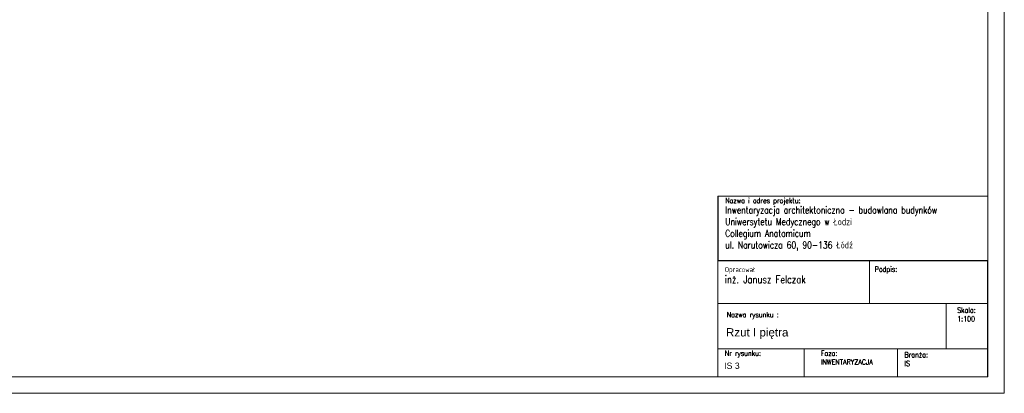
# Model space of a CAD drawing. Header units: millimetres. Extents: x 12584 to 77584, y 9983 to 29820.
# Tile 77 of 176: x 39825 to 42793, y 23880 to 25006. Entities that reach past the tile are written whole.
import ezdxf

# ---------------------------------------------------------------- set-up
doc = ezdxf.new("R2010")
doc.units = ezdxf.units.MM
doc.layers.add('m_tabela', color=7, linetype='Continuous', lineweight=20)
doc.styles.add('opis', font='simplex.shx', dxfattribs={"width": 0.8})
doc.styles.add('PIOTR', font='arial.ttf', dxfattribs={"height": 10})
doc.styles.get("Standard").update_dxf_attribs({"font": 'arial.ttf'})

msp = doc.modelspace()

# ---------------------------------------------------------------- linework, layer by layer
at = {"layer": 'm_tabela'}
for p, q in [((42792.7, 23879.8), (42792.7, 29819.8)), ((42742.7, 23929.8), (42742.7, 29769.8)), ((42617.7, 24150.3), (42617.7, 24013.8)), ((42742.7, 24150.3), (42742.7, 24021.6)), ((34432.7, 23929.8), (42742.7, 23929.8)), ((34382.7, 23879.8), (42792.7, 23879.8))]:
    msp.add_line(p, q, dxfattribs=at)
at = {"layer": 'm_tabela', "lineweight": 20}
for p, q in [((41929.7, 23929.8), (41929.7, 24474.2)), ((41929.7, 24474.2), (42742.7, 24474.2)), ((42386.4, 24278.9), (42386.4, 24150.3)), ((41929.7, 24150.3), (42742.7, 24150.3)), ((41929.7, 24150.3), (42741.7, 24150.3)), ((41929.7, 24013.8), (42742.7, 24013.8)), ((42189.9, 24013.8), (42189.9, 23929.8)), ((42471, 24013.8), (42471, 23929.8)), ((42742.7, 23929.8), (41929.7, 23929.8))]:
    msp.add_line(p, q, dxfattribs=at)
at = {"layer": 'm_tabela', "color": 0}
for p, q in [((41930.7, 24474.2), (41930.7, 24280)), ((42742.7, 24280), (42742.7, 24484.2)), ((41929.7, 24278.9), (41929.7, 24150.3)), ((41929.7, 24278.9), (41929.7, 24150.3)), ((42386.4, 24278.9), (41929.7, 24278.9)), ((41930.7, 24280), (42742.7, 24280)), ((42386.4, 24150.3), (42386.4, 24278.9)), ((42386.4, 24278.9), (42386.4, 24150.3)), ((42741.7, 24278.9), (42386.4, 24278.9)), ((42741.7, 24150.3), (42741.7, 24278.9)), ((42741.7, 24150.3), (42741.7, 24278.9)), ((41929.7, 24150.3), (42741.7, 24150.3)), ((41929.7, 24013.8), (41929.7, 24150.3)), ((41929.7, 24150.3), (42386.4, 24150.3)), ((42386.4, 24150.3), (41929.7, 24150.3)), ((41929.7, 24150.3), (42386.4, 24150.3)), ((42386.4, 24150.3), (42741.7, 24150.3)), ((42741.7, 24150.3), (42386.4, 24150.3)), ((42386.4, 24150.3), (42741.7, 24150.3)), ((42741.7, 24150.3), (42741.7, 24013.8)), ((42741.7, 24150.3), (42741.7, 24013.8)), ((42741.7, 24013.8), (41929.7, 24013.8)), ((41929.7, 24013.8), (42189.9, 24013.8)), ((41929.7, 23929.8), (41929.7, 24013.8)), ((42189.9, 24013.8), (42189.9, 23929.8)), ((42189.9, 24013.8), (42471, 24013.8)), ((42189.9, 23929.8), (42189.9, 24013.8)), ((42471, 24013.8), (42471, 23929.8)), ((42471, 24013.8), (42741.7, 24013.8)), ((42471, 23929.8), (42471, 24013.8)), ((42741.7, 24013.8), (42741.7, 23929.8)), ((42189.9, 23929.8), (41929.7, 23929.8)), ((42471, 23929.8), (42189.9, 23929.8)), ((42741.7, 23929.8), (42471, 23929.8))]:
    msp.add_line(p, q, dxfattribs=at)

# ---------------------------------------------------------------- texts
at = {"layer": 'm_tabela', "lineweight": 5, "style": 'PIOTR'}
msp.add_text('Rzut I piętra', height=25, dxfattribs=at).set_placement((41953.7, 24051.1))
at = {"layer": 'm_tabela', "lineweight": 5}
msp.add_text('IS 3', height=18.9, dxfattribs=at).set_placement((41948.1, 23953.5))
at = {"layer": 'm_tabela', "char_height": 26.25, "attachment_point": 1, "style": 'opis'}
for s, insert, width in [('{\\H0.6x;Nazwa i adres projektu:} \\P{\\H0.8x;Inwentaryzacja architektoniczno - budowlana budynków Uniwersytetu Medycznego w Łodzi\\PCollegium Anatomicum\\Pul. Narutowicza 60, 90-136 Łódź}', (41951.5, 24468.6), 714.215), ('{\\H0.6x;Opracował}\\P{\\H0.88x;inż. Janusz Felczak}', (41950.4, 24260.7), 476.912), ('{\\H0.6x;Podpis:}', (42402.1, 24261.7), 91.802), ('{\\H0.6x;Skala:\\P1:100}', (42650.7, 24138.2), 91.802), ('{\\H0.6x;Nazwa rysunku :}', (41956.1, 24124.6), 802.267), ('{\\H0.6x;Nr rysunku:}', (41950.4, 24008.5), 247.999), ('{\\H0.6x;Faza:\\PINWENTARYZACJA} ', (42239.8, 24008.3), 242.188), ('{\\H0.6x;Branża:\\PIS} ', (42491.8, 24003.9), 247.999)]:
    msp.add_mtext(s, dxfattribs=dict(at, insert=insert, width=width))

doc.saveas('drawing.dxf')
